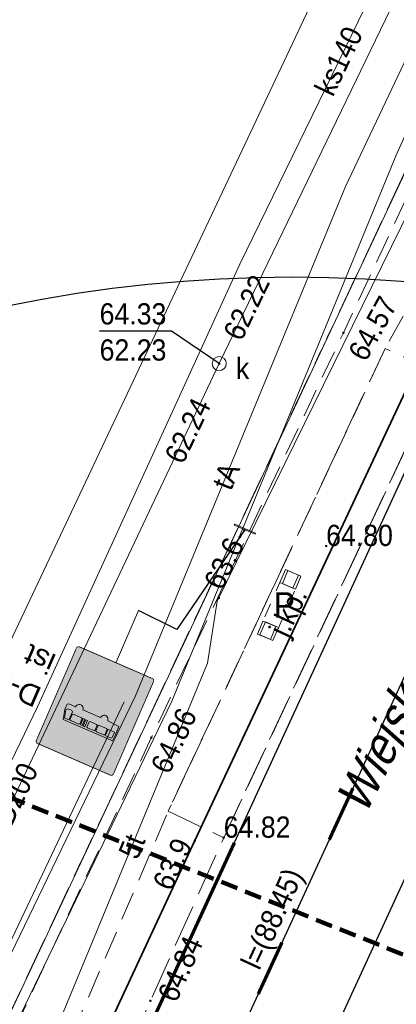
# Model space of a CAD drawing. Header units: feet. Extents: x 6524992 to 6535022, y 6047591 to 6067901.
# Tile 14 of 24: x 6531555 to 6531568, y 6049156 to 6049191. Entities that reach past the tile are written whole.
import ezdxf
from ezdxf.enums import TextEntityAlignment as Align

# ---------------------------------------------------------------- set-up
doc = ezdxf.new("R2010")
doc.units = ezdxf.units.FT
doc.header["$MEASUREMENT"] = 0
for name, pattern in [('1.5_0.5', [2, 1.5, -0.5]), ('2', [0.9, 0.6, -0.3]), ('218-500', [1, 0.5, -0.5]), ('219-500', [0]), ('ib10_500', [1, 0.5, -0.5]), ('mz1.0_0.5', [1.5, 1, -0.5])]:
    doc.linetypes.add(name, pattern=pattern)
doc.layers.get('0').update_dxf_attribs({"linetype": 'CONTINUOUS', "lineweight": 18})
for name, color, linetype, transparency in [('217-Granica konturu klasyfikcyjnego', 7, 'CONTINUOUS', 0.5), ('218-Granica użytku', 7, 'CONTINUOUS', 0.5), ('219-Linia granicy', 7, 'CONTINUOUS', 0.5), ('994-Nazwa ulicy', 7, 'CONTINUOUS', 0.5), ('chodnik (powierzchnia)', 7, 'CONTINUOUS', 0.5), ('jezdnia (powierzchnia)', 7, 'CONTINUOUS', 0.5), ('jezdnia (powierzchnia)-Atr17', 7, 'CONTINUOUS', 0.5), ('przewód elektroenergetyczny (linia)', 7, 'CONTINUOUS', 0.5), ('przewód gazowy (linia)', 7, 'CONTINUOUS', 0.5), ('przewód kanalizacyjny (linia)', 7, 'CONTINUOUS', 0.5), ('przewód kanalizacyjny (linia)-Atr1', 7, 'CONTINUOUS', 0.5), ('przewód telekomunikacyjny (linia)', 7, 'CONTINUOUS', 0.5), ('przewód telekomunikacyjny (linia)-Atr1', 7, 'CONTINUOUS', 0.5), ('punkt o określonej wysokości (sieć elektroenergetyczna)', 7, 'CONTINUOUS', 0.5), ('punkt o określonej wysokości (sieć elektroenergetyczna)-Atr2', 7, 'CONTINUOUS', 0.5), ('punkt o określonej wysokości (sieć kanalizacyjna)', 7, 'CONTINUOUS', 0.5), ('punkt o określonej wysokości (sieć kanalizacyjna)-Atr2', 7, 'CONTINUOUS', 0.5), ('punkt o określonej wysokości (sieć kanalizacyjna)-Atr3', 7, 'CONTINUOUS', 0.5), ('punkt o określonej wysokości (sieć telekomunikacyjna)', 7, 'CONTINUOUS', 0.5), ('punkt o określonej wysokości (sieć telekomunikacyjna)-Atr2', 7, 'CONTINUOUS', 0.5), ('punkt wysokościowy sztuczny', 7, 'CONTINUOUS', 0.5), ('punkt wysokościowy sztuczny-Atr2', 7, 'CONTINUOUS', 0.5), ('rura ochronna - przewód elektroenergetyczny (linia)', 7, 'CONTINUOUS', 0.5), ('studzienka okrągła - przewód kanalizacyjny (punkt)', 7, 'CONTINUOUS', 0.5), ('studzienka okrągła - przewód kanalizacyjny (punkt)-Atr17', 7, 'CONTINUOUS', 0.5), ('wiata przystankowa (powierzchnia)', 7, 'CONTINUOUS', 0.5), ('wiata przystankowa (powierzchnia) - symbol', 7, 'CONTINUOUS', 0.5), ('wiata przystankowa - opis', 7, 'CONTINUOUS', 0.5), ('Zakres', 7, 'CONTINUOUS', 0.5)]:
    doc.layers.add(name, color=color, linetype=linetype, transparency=transparency)
doc.layers.add('_ROBOCZA', color=2, linetype='CONTINUOUS', lineweight=30, plot=False, transparency=0.5)
doc.layers.add('gaPionowe', color=7, linetype='CONTINUOUS', lineweight=15)
doc.layers.add('gaPoziome', color=7, linetype='CONTINUOUS', lineweight=15)
for name, color, linetype in [('zzz.gaHSDlugosc', 7, 'CONTINUOUS'), ('zzz.gaHSDodTekst', 7, 'CONTINUOUS'), ('zzz.gaHSDomyslna', 7, 'CONTINUOUS'), ('zzz.gaHSKilometraz', 7, 'CONTINUOUS'), ('zzz.gaHSNazwa', 7, 'CONTINUOUS'), ('zzz.gaHSOpis', 7, 'CONTINUOUS'), ('zzz.gaHSStan', 7, 'CONTINUOUS'), ('zzz.gaHSTrasa', 7, 'CONTINUOUS'), ('zzz.gaVSDodTekst', 7, 'CONTINUOUS'), ('zzz.gaVSDomyslna', 7, 'CONTINUOUS'), ('zzz.gaVSNazwa', 7, 'CONTINUOUS'), ('zzz.gaVSStan', 7, 'CONTINUOUS'), ('zzz.gaVSWielkość', 7, 'CONTINUOUS')]:
    doc.layers.add(name, color=color, linetype=linetype)
doc.styles.add('GA-ATR-TEXT', font='arial.ttf', dxfattribs={"width": 0.9})
doc.styles.add('GA4-HS-TEXT', font='arial.ttf', dxfattribs={"width": 0.9})
doc.styles.get("Standard").update_dxf_attribs({"font": 'arial.ttf'})
doc.dimstyles.new('GA-LEADER', dxfattribs={"dimtxt": 1, "dimasz": 1, "dimexe": 1, "dimexo": 1, "dimgap": 1, "dimtad": 1, "dimtxsty": 'Standard', "dimcen": 1, "dimadec": 0, "dimazin": 0, "dimtfac": 1, "dimtmove": 0, "dimatfit": 3, "dimfxl": 1, "dimarcsym": 0})

# ---------------------------------------------------------------- blocks, each defined once
blk = doc.blocks.new('PW01')
at = {"linetype": 'Continuous', "lineweight": 13}
h = blk.add_hatch(color=0, dxfattribs=at)
edge = h.paths.add_edge_path()
edge.add_arc((0, 0), 0.045, 0, 360)
blk = doc.blocks.new('PW02')
at = {"linetype": 'Continuous', "lineweight": 13}
h = blk.add_hatch(color=0, dxfattribs=at)
edge = h.paths.add_edge_path()
edge.add_arc((0, 0), 0.045, 0, 360)
blk = doc.blocks.new('US15')
at = {"color": 0, "linetype": 'Continuous', "lineweight": 13}
blk.add_circle((0, 0), 0.25, dxfattribs=at)
blk = doc.blocks.new('IB10')
at = {"color": 0, "linetype": 'Continuous', "lineweight": 13}
for p, q in [((0, 0), (0, 0.5)), ((0, 0.5), (0.5, 0.5)), ((0.5, 0), (0.5, 0.5)), ((0, 0), (0.5, 0))]:
    blk.add_line(p, q, dxfattribs=at)
blk = doc.blocks.new('*U71')
at = {"layer": 'zzz.gaHSDomyslna', "color": 251, "linetype": 'Continuous'}
for points in [[(22.912, 48.898, 0.12, 0.12, 0), (23.749, 50.714, 0.12, 0.12, 0)], [(20.402, 43.448, 0.12, 0.12, 0), (21.239, 45.264, 0.12, 0.12, 0)]]:
    blk.add_lwpolyline(points, format="xyseb", dxfattribs=at)
blk = doc.blocks.new('z.ga4.HSL-desc')
at = {"layer": 'zzz.gaHSDlugosc', "style": 'GA4-HS-TEXT', "width": 0.9}
blk.add_attdef('LENGTH', (6.026, 0.4), '', height=1, dxfattribs=at)
at = {"layer": 'zzz.gaHSDodTekst', "style": 'GA4-HS-TEXT', "width": 0.9, "flags": 1}
blk.add_attdef('ADDTEXT', (0, -2.744), '', height=1, dxfattribs=at)
at = {"layer": 'zzz.gaHSKilometraz', "style": 'GA4-HS-TEXT', "width": 0.9, "flags": 1}
blk.add_attdef('POSITION', (0, -5.695), '', height=1, dxfattribs=at)
at = {"layer": 'zzz.gaHSNazwa', "style": 'GA4-HS-TEXT', "width": 0.9}
blk.add_attdef('NAME', (0, 0.4), '', height=1, dxfattribs=at)
at = {"layer": 'zzz.gaHSStan', "style": 'GA4-HS-TEXT', "width": 0.9}
blk.add_attdef('STATE', (0, -1.356), '', height=1, dxfattribs=at)
at = {"layer": 'zzz.gaHSTrasa', "style": 'GA4-HS-TEXT', "width": 0.9, "flags": 1}
blk.add_attdef('ROUTE', (0, -4.27), '', height=1, dxfattribs=at)
blk = doc.blocks.new('gaHSPos')
at = {"color": 0, "linetype": 'Continuous', "lineweight": 0}
blk.add_point((0, 0), dxfattribs=at)
blk = doc.blocks.new('*U72')
at = {"layer": 'zzz.gaHSDomyslna', "color": 251, "linetype": 'Continuous'}
blk.add_lwpolyline([(0, 0, 0.12, 0.12, 0), (-6.938, -15.063, 0.12, 0.12, 0), (-11.175, -24.064, 0.12, 0.12, 0), (-22.272, -47.508, 0.12, 0.12, 0)], format="xyseb", dxfattribs=at)
at = {"color": 251, "linetype": 'Continuous'}
blk.add_blockref('gaHSPos', (0, 0), dxfattribs=at)
blk = doc.blocks.new('gaVSPos')
blk.add_point((0, 0))
blk = doc.blocks.new('gaVSTVcolumn0')
at = {"color": 0, "linetype": 'ByBlock', "lineweight": -2}
for p, q in [((-400, -30), (400, -30)), ((-400, -60), (-400, -30)), ((400, -60), (-400, -60)), ((400, -30), (400, -60))]:
    blk.add_line(p, q, dxfattribs=at)
blk.add_circle((0, 0), 30, dxfattribs=at)
blk = doc.blocks.new('gaVScolumn0')
at = {"color": 0, "linetype": 'ByBlock', "lineweight": -2}
blk.add_line((0, 0), (0, 400), dxfattribs=at)
at = {"layer": 'zzz.gaVSDomyslna', "color": 7, "linetype": 'Continuous', "style": 'GA-ATR-TEXT'}
blk.add_attdef('X2', text='', height=150, dxfattribs=at).set_placement((-50, 0), align=Align.BOTTOM_RIGHT)
blk = doc.blocks.new('*U74')
at = {"layer": 'zzz.gaVSDomyslna', "linetype": 'Continuous', "lineweight": 0, "true_color": 0x2e2e2e}
blk.add_hatch(color=250, dxfattribs=at).paths.add_polyline_path([(294, 730, 0.414214), (280, 744), (-280, 744, 0.414214), (-294, 730), (-294, 20, 0.414214), (-280, 6), (280, 6, 0.414214), (294, 20)])
blk = doc.blocks.new('*U75')
at = {"layer": 'zzz.gaVSDomyslna', "color": 7, "linetype": 'Continuous', "lineweight": 0, "true_color": 0xffffff, "const_width": 6}
blk.add_lwpolyline([(280, 3), (-280, 3, -0.414214), (-297, 20), (-297, 730, -0.414214), (-280, 747), (280, 747, -0.414214), (297, 730), (297, 20, -0.414214), (280, 3, -1)], format="xyb", dxfattribs=at)
blk = doc.blocks.new('*U76')
at = {"layer": 'zzz.gaVSDomyslna', "linetype": 'Continuous', "lineweight": 0, "true_color": 0xffffff}
blk.add_hatch(color=7, dxfattribs=at).paths.add_polyline_path([(220, 440), (-220, 440), (-220, 0), (220, 0)])
blk = doc.blocks.new('*U77')
at = {"layer": 'zzz.gaVSDomyslna', "linetype": 'ByBlock', "lineweight": 0, "true_color": 0x000000}
h = blk.add_hatch(color=18, dxfattribs=at)
h.paths.add_polyline_path([(290, 110), (265, 210), (-286.25, 210), (-290, 150), (-290, 50), (-160, 40, 1), (-80, 40), (120, 40, 1), (200, 40), (276.25, 40), (290, 50)])
h.paths.add_polyline_path([(30, 120), (30, 190), (50, 190), (50, 120)], flags=16)
h.paths.add_polyline_path([(0, 120), (-70, 120), (-80, 125), (-80, 185), (-70, 190), (0, 190), (10, 185), (10, 125)], flags=16)
h.paths.add_polyline_path([(60, 120), (60, 190), (80, 190), (80, 120)], flags=16)
h.paths.add_polyline_path([(90, 125), (90, 185), (100, 190), (190, 190), (200, 185), (200, 125), (190, 120), (100, 120)], flags=16)
h.paths.add_polyline_path([(-90, 125), (-100, 120), (-180, 120), (-190, 125), (-190, 185), (-180, 190), (-100, 190), (-90, 185)], flags=16)
h.paths.add_polyline_path([(210, 100), (210, 185), (220, 190), (259.692, 190), (279.685, 110.03), (260, 90), (220, 90)], flags=16)
h.paths.add_polyline_path([(-200, 125), (-205, 120), (-270, 120), (-275, 125), (-270.135, 185), (-264.713, 190), (-205, 190), (-200, 185)], flags=16)
at = {"layer": 'zzz.gaVSDomyslna', "color": 18, "linetype": 'ByBlock', "lineweight": 0, "true_color": 0x000000}
for p, q in [((-290, 150), (-286.25, 210)), ((-286.25, 210), (265, 210)), ((-268.108, 210), (-263.108, 210)), ((265, 210), (290, 110)), ((-290, 50), (-290, 150)), ((-270.135, 185), (-275, 125)), ((-270, 120), (-275, 125)), ((-270.135, 185), (-264.713, 190)), ((-270, 120), (-205, 120)), ((-264.713, 190), (-205, 190)), ((-205, 190), (-200, 185)), ((-200, 125), (-205, 120)), ((-200, 125), (-200, 185)), ((-190, 185), (-180, 190)), ((-190, 125), (-190, 185)), ((-190, 125), (-180, 120)), ((-180, 190), (-100, 190)), ((-180, 120), (-100, 120)), ((-100, 190), (-90, 185)), ((-90, 125), (-100, 120)), ((-90, 125), (-90, 185)), ((-70, 190), (-80, 185)), ((-80, 185), (-80, 125)), ((-80, 125), (-70, 120)), ((-70, 190), (0, 190)), ((-70, 120), (0, 120)), ((0, 190), (10, 185)), ((0, 120), (10, 125)), ((10, 125), (10, 185)), ((30, 190), (50, 190)), ((30, 120), (30, 190)), ((30, 120), (50, 120)), ((50, 120), (50, 190)), ((60, 190), (80, 190)), ((60, 120), (60, 190)), ((60, 120), (80, 120)), ((80, 190), (80, 120)), ((100, 190), (90, 185)), ((90, 125), (90, 185)), ((90, 125), (100, 120)), ((100, 190), (190, 190)), ((100, 120), (190, 120)), ((200, 185), (190, 190)), ((190, 120), (200, 125)), ((200, 185), (200, 125)), ((210, 185), (220, 190)), ((210, 100), (210, 185)), ((220, 190), (259.692, 190)), ((259.692, 190), (279.685, 110.03)), ((279.685, 110.03), (260, 90)), ((290, 50), (290, 110)), ((-290, 50), (-160, 40)), ((-80, 40), (120, 40)), ((200, 40), (276.25, 40)), ((210, 100), (220, 90)), ((260, 90), (220, 90)), ((276.25, 40), (290, 50))]:
    blk.add_line(p, q, dxfattribs=at)
for centre in [(-120, 40), (160, 40)]:
    blk.add_arc(centre, 40, 179.999848, 0, dxfattribs=at)
blk = doc.blocks.new('*U79')
at = {"layer": 'zzz.gaVSDomyslna', "color": 7, "linetype": 'Continuous', "true_color": 0xffffff}
for name, p in [('*U75', (0, 0)), ('*U76', (0, 230))]:
    blk.add_blockref(name, p, dxfattribs=at)
at = {"layer": 'zzz.gaVSDomyslna', "color": 250, "linetype": 'Continuous', "true_color": 0x2e2e2e}
blk.add_blockref('*U74', (0, 0), dxfattribs=at)
at = {"layer": 'zzz.gaVSDomyslna', "color": 18, "linetype": 'Continuous', "true_color": 0x000000, "xscale": 0.6875, "yscale": 0.6875}
blk.add_blockref('*U77', (0, 374.375), dxfattribs=at)
blk = doc.blocks.new('*U73')
at = {"layer": 'zzz.gaVSDomyslna', "linetype": 'Continuous'}
blk.add_blockref('*U79', (0, 0), dxfattribs=at)
at = {"layer": 'zzz.gaVSDodTekst', "linetype": 'Continuous', "flags": 1}
blk.add_attdef('Addtext', text='', height=1, dxfattribs=at).set_placement((0, 0), align=Align.MIDDLE_LEFT)
at = {"layer": 'zzz.gaVSDomyslna', "linetype": 'Continuous', "flags": 1}
for tag in ['Width', 'Height', 'Position', 'Route', 'ItemNo']:
    blk.add_attdef(tag, text='', height=1, dxfattribs=at).set_placement((0, 0), align=Align.MIDDLE_LEFT)
at = {"layer": 'zzz.gaVSNazwa', "linetype": 'Continuous', "style": 'GA-ATR-TEXT'}
blk.add_attdef('Name', text='', height=150, dxfattribs=at).set_placement((400, 450), align=Align.MIDDLE_LEFT)
at = {"layer": 'zzz.gaVSStan', "linetype": 'Continuous', "style": 'GA-ATR-TEXT'}
blk.add_attdef('State', text='', height=150, dxfattribs=at).set_placement((400, 195), align=Align.MIDDLE_LEFT)
at = {"layer": 'zzz.gaVSWielkość', "linetype": 'Continuous', "flags": 1}
blk.add_attdef('Size', text='', height=1, dxfattribs=at).set_placement((0, 0), align=Align.MIDDLE_LEFT)

msp = doc.modelspace()

# ---------------------------------------------------------------- linework, layer by layer
at = {"layer": '217-Granica konturu klasyfikcyjnego', "color": 3, "linetype": '1.5_0.5', "lineweight": 18, "flags": 128}
msp.add_lwpolyline([(6531523.59, 6049089.77), (6531579.08, 6049207.82)], dxfattribs=at)
at = {"layer": '218-Granica użytku', "color": 3, "linetype": '218-500', "lineweight": 18, "flags": 128}
for points in [[(6531523.59, 6049089.77), (6531579.08, 6049207.82)], [(6531579.08, 6049207.82), (6531523.59, 6049089.77)]]:
    msp.add_lwpolyline(points, dxfattribs=at)
at = {"layer": '219-Linia granicy', "color": 3, "linetype": '219-500', "lineweight": 18, "flags": 128}
msp.add_lwpolyline([(6531584.9, 6049220.2), (6531523.59, 6049089.77)], dxfattribs=at)
at = {"layer": '_ROBOCZA', "linetype": 'Continuous'}
for points in [[(6531540.13687, 6049113.98703), (6531551.23404, 6049137.43105), (6531555.47069, 6049146.43269), (6531577.45034, 6049194.15022)], [(6531542.84843, 6049112.70351), (6531553.94702, 6049136.15053), (6531558.19034, 6049145.16634), (6531580.17517, 6049192.89511)], [(6531545.56, 6049111.42), (6531556.66, 6049134.87), (6531560.91, 6049143.9), (6531582.9, 6049191.64)]]:
    msp.add_lwpolyline(points, dxfattribs=at)
msp.add_circle((6531564.45553, 6049131.47095), 50, dxfattribs=at)
at = {"layer": 'chodnik (powierzchnia)', "color": 7, "linetype": 'mz1.0_0.5', "lineweight": 18, "flags": 128}
msp.add_lwpolyline([(6531461.01, 6048953.78), (6531463.45, 6048954.26), (6531479.29, 6048988.28), (6531495.53, 6049022.99), (6531507.97, 6049049.47), (6531523.92, 6049083.47), (6531537.45, 6049112.58), (6531550.87, 6049142.14), (6531557.3, 6049156.15), (6531560.07, 6049162.61), (6531567.74, 6049178.95), (6531571.08, 6049184.96), (6531581.61, 6049207.48), (6531586.32, 6049217.56), (6531584.43, 6049218.54), (6531579.85, 6049208.54), (6531566.26, 6049179.5), (6531559.47, 6049165.2), (6531549.33, 6049143.57), (6531535.88, 6049113.95), (6531521.96, 6049084.08), (6531506.49, 6049051.07), (6531493.74, 6049023.89), (6531477.57, 6048989.37)], close=True, dxfattribs=at)
at = {"layer": 'jezdnia (powierzchnia)', "color": 7, "linetype": '1.5_0.5', "lineweight": 18, "flags": 128}
for points in [[(6531582.9, 6049191.64), (6531594.4, 6049216.06), (6531595.03, 6049217.32), (6531600.57, 6049228.92), (6531606.64, 6049241.96), (6531620, 6049270.68), (6531624.66, 6049280.79), (6531628.27, 6049289.02), (6531632.82, 6049300.18), (6531633.54, 6049302.17), (6531636, 6049309.44), (6531637.16, 6049312.69), (6531639.1, 6049319.33), (6531646.1, 6049343), (6531648.44, 6049351.32), (6531648.76, 6049351.59), (6531649.08, 6049351.84), (6531649.42, 6049352.08), (6531649.76, 6049352.32), (6531650.11, 6049352.54), (6531650.69, 6049352.84), (6531652.53, 6049353.72), (6531653.12, 6049353.87), (6531653.52, 6049353.98), (6531655.76, 6049360.04), (6531654.95, 6049360.58), (6531654.5, 6049361.62), (6531653.44, 6049363.43), (6531652.76, 6049364.09), (6531652.63, 6049364.49), (6531652.52, 6049364.89), (6531652.44, 6049365.3), (6531652.43, 6049365.99), (6531660.91, 6049397.1), (6531666.7, 6049418.52), (6531669.11, 6049421.2), (6531669.65, 6049421.63), (6531670.16, 6049421.96), (6531670.68, 6049422.24), (6531670.99, 6049422.38), (6531671.39, 6049422.48), (6531672.9, 6049427.6), (6531672.56, 6049428.08), (6531671.43, 6049429.71), (6531670.51, 6049432.47), (6531679.65, 6049466.29), (6531687.67, 6049495.98), (6531688.09, 6049497.62), (6531691.93, 6049512.35), (6531700.09, 6049543.04), (6531706.63, 6049567.17), (6531710.81, 6049582.82), (6531714.24, 6049595.78), (6531714.75, 6049597.74), (6531720.55, 6049619.7), (6531725.44, 6049638.08), (6531729.14, 6049651.19), (6531729.18, 6049652.25), (6531723.37, 6049654.25), (6531719.5, 6049639.48), (6531714.65, 6049621.02), (6531711.64, 6049610.56), (6531708.6, 6049598.8), (6531706.32, 6049590.12), (6531705.22, 6049586.28), (6531704.08, 6049582.38), (6531703.92, 6049582.22), (6531703.75, 6049582.06), (6531703.58, 6049581.91), (6531703.4, 6049581.77), (6531703.21, 6049581.64), (6531703.02, 6049581.51), (6531702.82, 6049581.4), (6531702.62, 6049581.29), (6531702.41, 6049581.19), (6531702.32, 6049581.15), (6531702.2, 6049581.1), (6531701.98, 6049581.02), (6531701.77, 6049580.95), (6531701.54, 6049580.89), (6531701.32, 6049580.84), (6531699.95, 6049580.7), (6531698.15, 6049574.62), (6531698.88, 6049574.16), (6531699.26, 6049573.86), (6531699.43, 6049573.7), (6531699.6, 6049573.52), (6531699.76, 6049573.35), (6531699.84, 6049573.27), (6531700.12, 6049572.93), (6531700.22, 6049572.78), (6531700.34, 6049572.58), (6531700.46, 6049572.38), (6531700.5, 6049572.34), (6531700.58, 6049572.17), (6531700.69, 6049571.95), (6531700.79, 6049571.73), (6531700.88, 6049571.51), (6531700.97, 6049571.29), (6531701.04, 6049571.06), (6531699.88, 6049566.5), (6531697.41, 6049557.19), (6531691.34, 6049534.06), (6531689.33, 6049526.54), (6531686.38, 6049515.82), (6531685.03, 6049510.68), (6531684.03, 6049506.86), (6531681.59, 6049497.11), (6531671.3, 6049458.62), (6531665.9, 6049439.08), (6531664.64, 6049434.52), (6531654.93, 6049398.81), (6531646.54, 6049367.91), (6531640.24, 6049344.92), (6531633.13, 6049321.26), (6531626.74, 6049302.2), (6531622.46, 6049291.33), (6531614.83, 6049274.04), (6531612.81, 6049270.23), (6531607, 6049260.14), (6531606.18, 6049258.42), (6531604.36, 6049254.71), (6531603.67, 6049253.01), (6531599.78, 6049242.68), (6531599.33, 6049241.76), (6531594.84, 6049232.07), (6531590.29, 6049222.77), (6531587.94, 6049217.96), (6531577.31, 6049194.51), (6531569.68, 6049178.01), (6531562.03, 6049161.67), (6531559.44, 6049155.91), (6531554.56, 6049145.24), (6531550.81, 6049137.2), (6531540.23, 6049114.5), (6531524.1, 6049080.07), (6531530.62, 6049079.46), (6531545.56, 6049111.42), (6531556.66, 6049134.87), (6531560.91, 6049143.9)], [(6531562.03, 6049161.67), (6531569.68, 6049178.01), (6531567.74, 6049178.95), (6531560.07, 6049162.61)]]:
    msp.add_lwpolyline(points, close=True, dxfattribs=at)
at = {"layer": 'przewód elektroenergetyczny (linia)', "color": 1, "linetype": 'Continuous', "lineweight": 18, "flags": 128}
for points in [[(6531442.4, 6048908.25), (6531459, 6048943.89), (6531459.6, 6048943.96), (6531464.62, 6048955.8), (6531478.62, 6048985.37), (6531498.74, 6049028.26), (6531518.55, 6049070.3), (6531537.96, 6049112.11), (6531557.49, 6049154), (6531561.01, 6049161.57), (6531569.44, 6049179.54), (6531577.23, 6049196.31), (6531586.72, 6049217.04), (6531592.98, 6049230.36), (6531596.14, 6049236.96), (6531603.65, 6049253.85), (6531606.47, 6049259.52), (6531614.26, 6049276.42)], [(6531553.48, 6049166.49), (6531569.4, 6049200.18), (6531581.5, 6049225.38), (6531553.54, 6049235.94)], [(6531437.03, 6048904.99), (6531449.72, 6048932.98), (6531457.13, 6048949.65), (6531467.15, 6048970.95), (6531475.7, 6048989.49), (6531485.81, 6049010.48), (6531493.96, 6049027.71), (6531501.44, 6049043.24), (6531507.42, 6049056.05), (6531508.86, 6049059.01), (6531520.67, 6049084.81), (6531530.19, 6049106.01), (6531552.29, 6049153.38), (6531558.51, 6049166.47)]]:
    msp.add_lwpolyline(points, dxfattribs=at)
at = {"layer": 'przewód gazowy (linia)', "color": 40, "linetype": 'Continuous', "lineweight": 18, "flags": 128}
for points in [[(6531560.19, 6049166.49), (6531568.12, 6049185.77), (6531571.42, 6049193.07), (6531581.62, 6049214.62), (6531588.46, 6049228.83), (6531596.32, 6049244.7), (6531610.14, 6049275.28), (6531616.21, 6049288.58)], [(6531560.19, 6049166.49), (6531550.47, 6049146.39), (6531547.35, 6049135.78)]]:
    msp.add_lwpolyline(points, dxfattribs=at)
at = {"layer": 'przewód kanalizacyjny (linia)', "color": 34, "linetype": 'Continuous', "lineweight": 18, "flags": 128}
for points in [[(6531555.45, 6049166.29), (6531562.6, 6049181.92), (6531575.4, 6049208.15), (6531583.89, 6049226.96), (6531590.41, 6049228.61), (6531598.65, 6049246.67), (6531607.85, 6049266.21), (6531617.76, 6049288.76), (6531621.52, 6049299.51), (6531628.98, 6049320.59), (6531635.41, 6049342.45), (6531644.94, 6049379.11), (6531656.22, 6049418.21)], [(6531592.44, 6049199.26), (6531590.49, 6049200.21), (6531581.65, 6049204.53), (6531575.87, 6049207.35), (6531561.87, 6049178.41)], [(6531457.74, 6048903.81), (6531438.6, 6048912.61), (6531450.49, 6048940.84), (6531451.81, 6048943.97), (6531461.7, 6048963.81), (6531470.52, 6048982.27), (6531475.4, 6048992.64), (6531474.87, 6048995.74), (6531479.87, 6049005.58), (6531492.55, 6049032.88), (6531497.19, 6049042.32), (6531510.86, 6049070.96), (6531518.76, 6049086.84), (6531529.49, 6049109.05), (6531547.09, 6049147.24), (6531561.87, 6049178.41)], [(6531555.45, 6049166.29), (6531552.41, 6049160.04), (6531541.43, 6049137.03), (6531531.45, 6049115.65), (6531523.58, 6049098.87), (6531512.88, 6049077.28), (6531495.57, 6049040.66), (6531482.6, 6049013.37), (6531474.08, 6048995.6), (6531474.87, 6048993.12), (6531471.56, 6048986.09), (6531463.91, 6048969.96), (6531451.74, 6048946), (6531447.92, 6048936.44), (6531437.4, 6048911.87), (6531456.33, 6048903.59), (6531449.6, 6048888.64), (6531440.46, 6048868.13), (6531431.46, 6048848.21), (6531421.34, 6048826.58), (6531415.62, 6048815.84), (6531405.93, 6048793.19)]]:
    msp.add_lwpolyline(points, dxfattribs=at)
at = {"layer": 'przewód telekomunikacyjny (linia)', "color": 30, "linetype": 'Continuous', "lineweight": 18, "flags": 128}
for points in [[(6531558.91, 6049166.68), (6531566.33, 6049184.67), (6531576.27, 6049205.59), (6531580.91, 6049217.57), (6531585.28, 6049226.36), (6531586.42, 6049228.59), (6531592.61, 6049240.27), (6531598.38, 6049253.14), (6531607.04, 6049272.01), (6531611.87, 6049282.08), (6531616.79, 6049291.75), (6531619.98, 6049297.87)], [(6531522.37, 6049083.09), (6531530.63, 6049099.57), (6531531.23, 6049103.83), (6531548.89, 6049142.48), (6531552.79, 6049146.86), (6531552.87, 6049147.1), (6531561.46, 6049167.83), (6531561.8, 6049170.02), (6531573.43, 6049193.67), (6531585.5, 6049219.36), (6531589.23, 6049227.67), (6531590.84, 6049231.26), (6531597.84, 6049245.16), (6531608.98, 6049238.79), (6531617.67, 6049230.97), (6531620.09, 6049229.71), (6531625.6, 6049231)], [(6531405.47, 6048836.41), (6531411.65, 6048849.7), (6531423.15, 6048873.75), (6531429.96, 6048888.93), (6531453.79, 6048941.83), (6531463.48, 6048963.44), (6531472.69, 6048983.64), (6531481.91, 6049003.58), (6531487.41, 6049015.33), (6531490.21, 6049020.88), (6531499.68, 6049042.19), (6531504.45, 6049050.92), (6531512.61, 6049067.01), (6531519.98, 6049082.99), (6531531.04, 6049107.75), (6531540.17, 6049126.77), (6531548.26, 6049144.13), (6531552.52, 6049153.49), (6531558.91, 6049166.68)]]:
    msp.add_lwpolyline(points, dxfattribs=at)
at = {"layer": 'punkt o określonej wysokości (sieć kanalizacyjna)-Atr2', "color": 7, "flags": 128}
msp.add_lwpolyline([(6531561.87, 6049178.41), (6531560.18, 6049179.56), (6531557.643, 6049179.56)], dxfattribs=at)
at = {"layer": 'rura ochronna - przewód elektroenergetyczny (linia)', "color": 1, "linetype": 'Continuous', "lineweight": 35, "flags": 128}
msp.add_lwpolyline([(6531442.4, 6048908.25), (6531459, 6048943.89), (6531459.6, 6048943.96), (6531464.62, 6048955.8), (6531478.62, 6048985.37), (6531498.74, 6049028.26), (6531518.55, 6049070.3), (6531537.96, 6049112.11), (6531557.49, 6049154), (6531561.01, 6049161.57), (6531569.44, 6049179.54), (6531577.23, 6049196.31), (6531586.72, 6049217.04), (6531592.98, 6049230.36), (6531596.14, 6049236.96), (6531603.65, 6049253.85), (6531606.47, 6049259.52), (6531614.26, 6049276.42)], dxfattribs=at)
at = {"layer": 'wiata przystankowa (powierzchnia)', "color": 7, "linetype": 'ib10_500', "lineweight": 18, "flags": 128}
msp.add_lwpolyline([(6531563.22, 6049168.86), (6531563.77, 6049168.63), (6531564.76, 6049170.91), (6531564.21, 6049171.14)], close=True, dxfattribs=at)
at = {"layer": 'Zakres', "color": 3, "linetype": '2', "lineweight": 90}
msp.add_lwpolyline([(6531550.24591, 6049164.7752), (6531583.66202, 6049151.4453), (6531585.76808, 6049131.23997), (6531569.06003, 6049099.38852), (6531524.27121, 6049114.12157)], close=True, dxfattribs=at)

# ---------------------------------------------------------------- block references
at = {"layer": 'gaPionowe', "linetype": 'Continuous', "rotation": 156.5204648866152}
for name, p, xscale, yscale in [('gaVSTVcolumn0', (6531562.75932, 6049172.52488), 0.001, 0.001), ('gaVScolumn0', (6531559.02137, 6049169.69804), 0.005, 0.005)]:
    msp.add_blockref(name, p, dxfattribs=dict(at, xscale=xscale, yscale=yscale))
msp.add_blockref('gaVSPos', (6531562.75932, 6049172.52488), dxfattribs=at)
at = {"layer": 'gaPionowe', "linetype": 'Continuous', "xscale": 0.005, "yscale": 0.005, "rotation": 156.5202544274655}
msp.add_blockref('*U73', (6531558.22453, 6049167.86364), dxfattribs=at).add_auto_attribs({'Name': 'D-15', 'State': 'ist'})
at = {"layer": 'gaPoziome', "linetype": 'Continuous'}
for name, p in [('*U71', (6531542.84843, 6049112.70351)), ('*U72', (6531562.40891, 6049161.49547))]:
    msp.add_blockref(name, p, dxfattribs=at)
at = {"layer": 'punkt o określonej wysokości (sieć elektroenergetyczna)', "color": 1, "linetype": 'Continuous', "lineweight": 13}
msp.add_blockref('PW01', (6531561.01, 6049161.57), dxfattribs=at)
at = {"layer": 'punkt o określonej wysokości (sieć kanalizacyjna)', "color": 34, "linetype": 'Continuous', "lineweight": 13}
for rotation in [359.859, 0.057]:
    msp.add_blockref('PW01', (6531561.87, 6049178.41), dxfattribs=dict(at, rotation=rotation))
msp.add_blockref('PW01', (6531561.87, 6049178.41), dxfattribs=at)
at = {"layer": 'punkt o określonej wysokości (sieć telekomunikacyjna)', "color": 30, "linetype": 'Continuous', "lineweight": 13, "rotation": 63.707}
msp.add_blockref('PW01', (6531561.86, 6049170.14), dxfattribs=at)
at = {"layer": 'punkt wysokościowy sztuczny', "color": 7, "linetype": 'Continuous', "lineweight": 13}
for p in [(6531566.26, 6049179.5), (6531565.65, 6049171.97), (6531559.47, 6049165.2), (6531562.03, 6049161.67)]:
    msp.add_blockref('PW02', p, dxfattribs=at)
at = {"layer": 'punkt wysokościowy sztuczny', "color": 7, "linetype": 'Continuous', "lineweight": 13, "rotation": 359.992}
msp.add_blockref('PW02', (6531559.44, 6049155.91), dxfattribs=at)
at = {"layer": 'studzienka okrągła - przewód kanalizacyjny (punkt)', "color": 34, "linetype": 'Continuous', "lineweight": 18}
msp.add_blockref('US15', (6531561.87, 6049178.41), dxfattribs=at)
at = {"layer": 'wiata przystankowa (powierzchnia) - symbol', "color": 7, "linetype": 'Continuous', "lineweight": 18}
for p, rotation in [((6531564.21, 6049171.14), 246.5290000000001), ((6531564.76, 6049170.91), 157.306), ((6531563.22, 6049168.86), 337.306), ((6531563.77, 6049168.63), 66.529)]:
    msp.add_blockref('IB10', p, dxfattribs=dict(at, rotation=rotation))
at = {"layer": 'zzz.gaHSOpis', "linetype": 'Continuous', "xscale": 0.75, "yscale": 0.75, "rotation": 65.26825608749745}
msp.add_blockref('z.ga4.HSL-desc', (6531561.67184, 6049152.72463), dxfattribs=at).add_auto_attribs({'STATE': 'ist', 'LENGTH': 'l=(88.45)', 'NAME': 'P-1b'})

# ---------------------------------------------------------------- texts
at = {"layer": '994-Nazwa ulicy', "color": 7, "linetype": 'Continuous', "lineweight": 25, "oblique": 15, "width": 0.9}
msp.add_text('Wiejska', height=1.25, rotation=63.335, dxfattribs=at).set_placement((6531568.2661, 6049164.88721), align=Align.CENTER)
at = {"layer": 'jezdnia (powierzchnia)-Atr17', "color": 7, "width": 0.9}
msp.add_text('j.kp.', height=0.75, rotation=64.912, dxfattribs=at).set_placement((6531564.28, 6049168.7))
at = {"layer": 'przewód kanalizacyjny (linia)-Atr1', "color": 34, "width": 0.9}
for s, p in [('ks140', (6531565.55, 6049187.96)), ('ksD200', (6531553.78, 6049161.35))]:
    msp.add_text(s, height=0.75, rotation=64.44, dxfattribs=at).set_placement(p, align=Align.MIDDLE_LEFT)
at = {"layer": 'przewód telekomunikacyjny (linia)-Atr1', "color": 30, "width": 0.9}
for s, rotation, p in [('tA', 67.751, (6531561.94, 6049174.03)), ('5t', 67.442, (6531558.63, 6049161))]:
    msp.add_text(s, height=0.75, rotation=rotation, dxfattribs=at).set_placement(p, align=Align.MIDDLE_LEFT)
at = {"layer": 'punkt o określonej wysokości (sieć elektroenergetyczna)-Atr2', "color": 1, "width": 0.9}
msp.add_text('63.9', height=0.75, rotation=65.062, dxfattribs=at).set_placement((6531560.17, 6049159.75))
at = {"layer": 'punkt o określonej wysokości (sieć kanalizacyjna)-Atr2', "color": 34, "width": 0.9}
for s, rotation, p in [('62.22', 64.213, (6531562.32, 6049179.33)), ('62.24', 64.592, (6531560.25, 6049174.98))]:
    msp.add_text(s, height=0.75, rotation=rotation, dxfattribs=at).set_placement(p, align=Align.MIDDLE_LEFT)
msp.add_text('64.33', height=0.75, dxfattribs=at).set_placement((6531557.643, 6049179.568), align=Align.BOTTOM_LEFT)
at = {"layer": 'punkt o określonej wysokości (sieć kanalizacyjna)-Atr3', "color": 34, "width": 0.9}
msp.add_text('62.23', height=0.75, dxfattribs=at).set_placement((6531557.643, 6049178.293), align=Align.BOTTOM_LEFT)
at = {"layer": 'punkt o określonej wysokości (sieć telekomunikacyjna)-Atr2', "color": 30, "width": 0.9}
msp.add_text('63.6', height=0.75, rotation=63.772, dxfattribs=at).set_placement((6531561.97, 6049170.37))
at = {"layer": 'punkt wysokościowy sztuczny-Atr2', "color": 7, "width": 0.9}
for s, rotation, p in [('64.57', 60.937, (6531567.05, 6049178.44)), ('64.86', 64.854, (6531560.1, 6049163.87)), ('64.84', 65.789, (6531560.35, 6049155.81))]:
    msp.add_text(s, height=0.75, rotation=rotation, dxfattribs=at).set_placement(p)
for s, p in [('64.80', (6531565.65, 6049171.97)), ('64.82', (6531562.03, 6049161.67))]:
    msp.add_text(s, height=0.75, dxfattribs=at).set_placement(p)
at = {"layer": 'studzienka okrągła - przewód kanalizacyjny (punkt)-Atr17', "color": 34, "width": 0.9}
msp.add_text('k', height=0.75, dxfattribs=at).set_placement((6531562.46, 6049177.87))
at = {"layer": 'wiata przystankowa - opis', "color": 7, "linetype": 'Continuous', "lineweight": 13, "width": 0.9}
msp.add_text('P', height=0.9, dxfattribs=at).set_placement((6531563.8, 6049169.44))

# ---------------------------------------------------------------- leaders
at = {"layer": 'gaPionowe', "linetype": 'Continuous'}
msp.add_leader([(6531562.75932, 6049172.52488), (6531560.36832, 6049169.02501), (6531559.02137, 6049169.69804)], dimstyle='GA-LEADER', override={"dimasz": 0.3}, dxfattribs=at)

doc.saveas('drawing.dxf')
